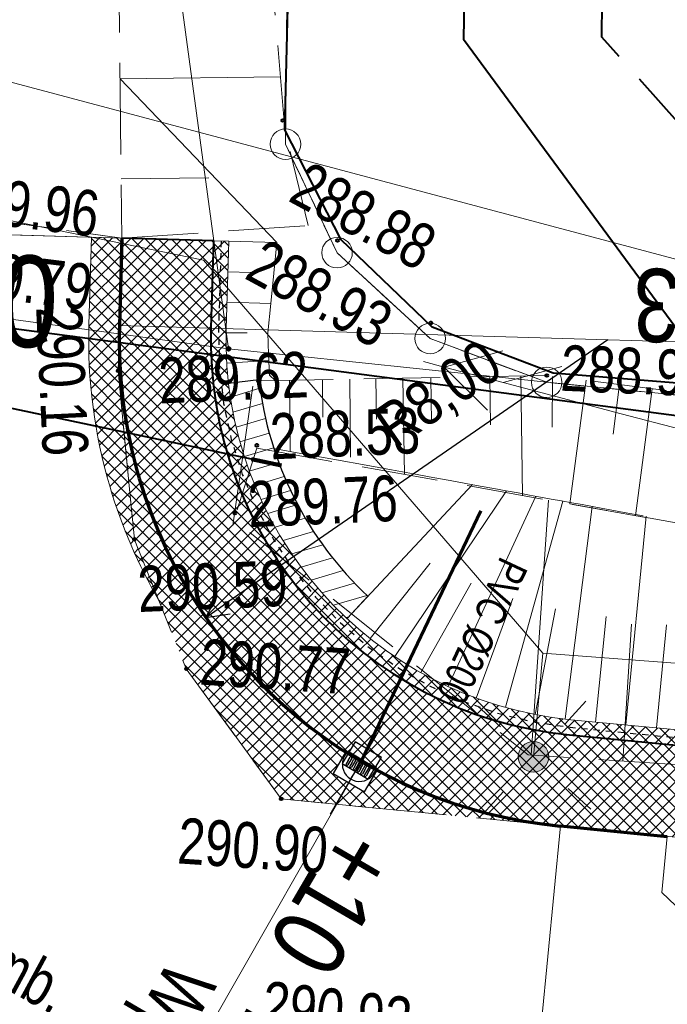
# Model space of a CAD drawing. Header units: metres. Extents: x 7437495 to 7437812, y 5556446 to 5556827.
# Tile 11 of 38: x 7437553 to 7437564, y 5556667 to 5556684. Entities that reach past the tile are written whole.
import ezdxf

# ---------------------------------------------------------------- set-up
doc = ezdxf.new("R2010")
doc.units = ezdxf.units.M
doc.header["$MEASUREMENT"] = 0
for name, pattern in [('0.5_0.5', [1.5, 0.5, -0.5, 0.5]), ('BUBZ01-500', [1.75, 1.25, -0.5]), ('DGN Style 2', [6.14715, 3.68829, -2.45886]), ('DGN Style 3', [8.60601, 6.14715, -2.45886]), ('EGBU01-500', [1, 0.5, -0.5]), ('KTCR02-500', [1.5, 1, -0.5]), ('KTJZ01-500', [2, 1.5, -0.5])]:
    doc.linetypes.add(name, pattern=pattern)
doc.layers.get('0').update_dxf_attribs({"color": 250, "lineweight": 5})
for name, color, linetype, lineweight in [('202-Punkt graniczny stabilizowany trwale', 7, 'Continuous', 5), ('203-Punkt załamania granicy działki nie stabilizowany', 7, 'Continuous', 5), ('BUBZ01', 250, 'Continuous', 5), ('BUBZ01_1', 250, 'Continuous', 5), ('BUIB02_01', 250, 'Continuous', 5), ('BUIB05_01', 250, 'Continuous', 5), ('D_balustrada', 7, '0.5_0.5', 30), ('D_kilometraz', 7, 'Continuous', 13), ('D_konstrukcja', 7, 'Continuous', 30), ('D_kraweznik', 7, 'Continuous', 70), ('D_kraweznik obnizony', 7, 'DGN Style 2', 70), ('D_obrzeze', 7, 'Continuous', 40), ('D_odwodnienie liniowe_wpust', 36, 'Continuous', 25), ('D_opis trasy', 7, 'Continuous', 13), ('D_opisy', 7, 'Continuous', 13), ('D_pobocze', 7, 'Continuous', 13), ('D_przepust', 7, 'DGN Style 2', 106), ('D_skarpa', 7, 'DGN Style 3', 20), ('D_skarpa-symbol', 7, 'Continuous', 20), ('D_wymiary', 7, 'Continuous', 13), ('D_zakres', 7, 'DGN Style 2', 13), ('DS_chodniki', 4, 'Continuous', 0), ('DS_nawierzchnia bitumiczna nowa', 250, 'Continuous', 0), ('DS_nawierzchnia bitumiczna odtworzenie', 252, 'Continuous', 0), ('DS_pobocze', 1, 'Continuous', 0), ('EGBD03', 250, 'Continuous', 5), ('EGBP04_02', 250, 'Continuous', 5), ('EGBP04_03', 250, 'Continuous', 5), ('EGBU01', 250, 'Continuous', 5), ('IS-Kratka', 40, 'Continuous', 30), ('KTJZ01', 250, 'Continuous', 5), ('KTOK05_01', 250, 'Continuous', 5), ('MPZP', 250, 'Continuous', 5), ('przewód elektroenergetyczny niskiego napięcia (linia) - symbol', 7, 'Continuous', 5), ('przewód telekomunikacyjny (linia) - symbol', 7, 'Continuous', 5), ('rzedne dla projektanta', 250, 'Continuous', 5), ('SUPE_01', 250, 'Continuous', 5), ('SUPT_01', 250, 'Continuous', 5), ('SUSM01', 250, 'Continuous', 5), ('SUSM04_01_E', 250, 'Continuous', 5), ('Warstwa1Kanalizacja deszczowa', 30, 'Continuous', 60)]:
    doc.layers.add(name, color=color, linetype=linetype, lineweight=lineweight)
doc.styles.add('ROMANS', font='arial.ttf', dxfattribs={"width": 0.8})
doc.styles.get("Standard").update_dxf_attribs({"font": 'txt.shx', "width": 0.75})
doc.styles.add('Style-Arial Narrow', font='ARIALN.TTF')
doc.linetypes.add('KTOK05_01-500', pattern='A,3.75,[13,dgnlstyle-rozp_2015.shx,S=0.002778,R=0,X=0,Y=0],3.75', length=7.5)
doc.dimstyles.new('1-500', dxfattribs={"dimscale": 10, "dimtxt": 0.2, "dimasz": 0.07, "dimexe": 0, "dimexo": 0, "dimgap": 0.05, "dimtad": 1, "dimdec": 1, "dimzin": 0, "dimtxsty": 'ROMANS', "dimblk": 'ARCHTICK', "dimcen": 0.1, "dimclrt": 256, "dimadec": 0, "dimazin": 0, "dimtfac": 0.666667, "dimtdec": 1, "dimtofl": 0, "dimtmove": 1, "dimatfit": 2, "dimfxl": 0, "dimtolj": 1, "dimtzin": 0, "dimarcsym": 0})

# ---------------------------------------------------------------- blocks, each defined once
blk = doc.blocks.new('PT01')
at = {"color": 0, "linetype": 'Continuous', "lineweight": 13, "ltscale": 10}
for p, q in [((46.5, 0), (37.84, 5)), ((6.5, 0), (0, 0)), ((6.5, 0), (16.5, 0)), ((16.5, 0), (26.5, 0)), ((26.5, 0), (36.5, 0)), ((36.5, 0), (27.84, -5)), ((36.5, 0), (46.5, 0)), ((46.5, 0), (50, 0))]:
    blk.add_line(p, q, dxfattribs=at)
blk = doc.blocks.new('PE04')
at = {"color": 0, "linetype": 'Continuous', "lineweight": 13, "ltscale": 10}
for p, q in [((46.5, 0), (37.84, 5)), ((6.5, 0), (0, 0)), ((6.5, 0), (16.5, 0)), ((16.5, 0), (26.5, 0)), ((26.5, 0), (36.5, 0)), ((36.5, 0), (46.5, 0)), ((46.5, 0), (37.84, -5)), ((46.5, 0), (50, 0))]:
    blk.add_line(p, q, dxfattribs=at)
blk = doc.blocks.new('202')
at = {"layer": '202-Punkt graniczny stabilizowany trwale', "color": 96, "linetype": 'Continuous', "lineweight": 13}
blk.add_circle((0, 0), 2.5, dxfattribs=at)
blk = doc.blocks.new('203')
at = {"layer": '203-Punkt załamania granicy działki nie stabilizowany', "linetype": 'Continuous', "lineweight": 13}
h = blk.add_hatch(color=96, dxfattribs=at)
edge = h.paths.add_edge_path()
edge.add_arc((0, 0), 0.45, 0, 360)
blk = doc.blocks.new('SUSM01_2')
at = {"layer": 'SUSM01', "color": 250, "linetype": 'Continuous', "lineweight": 13}
for p, q in [((-0.543, 0.545), (-0.897, 0.899)), ((0.517, 0.545), (0.871, 0.899)), ((-0.897, -0.869), (-0.543, -0.515)), ((0.871, -0.869), (0.517, -0.515))]:
    blk.add_line(p, q, dxfattribs=at)
blk = doc.blocks.new('510_3')
at = {"layer": 'SUSM04_01_E', "linetype": 'Continuous', "lineweight": 13}
h = blk.add_hatch(color=8, dxfattribs=at)
edge = h.paths.add_edge_path()
edge.add_arc((0, 0), 0.25, 0, 360)
at = {"layer": 'SUSM04_01_E', "color": 250, "linetype": 'Continuous', "lineweight": 13}
blk.add_circle((0, 0), 0.25, dxfattribs=at)
blk = doc.blocks.new('TerminatorOpen')
at = {"color": 0, "linetype": 'ByBlock', "lineweight": -2}
for q in [(-1, 0.5), (-1, 0), (-1, -0.5)]:
    blk.add_line((0, 0), q, dxfattribs=at)
blk = doc.blocks.new('*D55')
at = {"layer": 'D_wymiary', "color": 0, "lineweight": -2, "transparency": 16777216}
blk.add_line((7437563.041, 5556678.281), (7437556.753, 5556673.941), dxfattribs=at)
at = {"layer": 'Defpoints', "color": 0, "transparency": 16777216}
for p in [(7437563.041, 5556678.281), (7437556.457, 5556673.736)]:
    blk.add_point(p, dxfattribs=at)
at = {"layer": 'D_wymiary', "color": 0, "lineweight": -2, "transparency": 16777216, "xscale": 0.36, "yscale": 0.36, "zscale": 0.36, "rotation": 214.6198816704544}
blk.add_blockref('TerminatorOpen', (7437556.457, 5556673.736), dxfattribs=at)
at = {"layer": 'D_wymiary', "transparency": 16777216, "insert": (7437560.294, 5556677.348), "char_height": 0.72, "attachment_point": 5, "rotation": 34.6199, "style": 'Style-Arial Narrow'}
blk.add_mtext('R8,00', dxfattribs=at)

msp = doc.modelspace()

# ---------------------------------------------------------------- hatches: boundary and pattern name
at = {"layer": 'D_konstrukcja', "lineweight": 0}
h = msp.add_hatch(dxfattribs=at)
h.set_pattern_fill('HATCH', color=256, angle=-28.4667, style=0, pattern_type=2)
h.set_pattern_definition([(16.533, (7437557.53135, 5556675.45635), (-0.071143, 0.239664), [])])
h.paths.add_polyline_path([(7437559.114, 5556674.081, -0.178032), (7437557.328, 5556677.625), (7437556.831, 5556677.568, 0.178024), (7437558.772, 5556673.716)])
at = {"layer": 'DS_chodniki', "lineweight": 0}
h = msp.add_hatch(dxfattribs=at)
h.set_pattern_fill('CROSSHATCH', color=256, angle=-28.4667, style=0, pattern_type=2)
h.set_pattern_definition([(45, (7437606.68072, 5556669.45019), (-0.106066, 0.106066), []), (315, (7437606.68072, 5556669.45019), (0.106066, 0.106066), [])])
h.paths.add_polyline_path([(7437597.409, 5556670.009, -0.023893), (7437564.161, 5556671.642), (7437562.412, 5556671.812, -0.394504), (7437556.543, 5556678.47), (7437556.585, 5556679.903), (7437555.086, 5556679.946), (7437555.044, 5556678.514, 0.394504), (7437562.267, 5556670.319), (7437564.016, 5556670.149, 0.021064), (7437593.449, 5556668.537), (7437593.449, 5556668.537), (7437593.748, 5556668.533, 0.002613), (7437597.407, 5556668.509), (7437630.942, 5556668.466), (7437632.444, 5556669.965)])
at = {"layer": 'DS_nawierzchnia bitumiczna nowa', "lineweight": 0}
h = msp.add_hatch(dxfattribs=at)
h.set_pattern_fill('CROSSHATCH', color=256, angle=-28.4667, style=0, pattern_type=2)
h.set_pattern_definition([(45, (7437558.07598, 5556671.417), (-0.106066, 0.106066), []), (315, (7437558.07598, 5556671.417), (0.106066, 0.106066), [])])
h.paths.add_polyline_path([(7437562.267, 5556670.319, -0.098999), (7437559.265, 5556671.228), (7437559.262, 5556671.223), (7437559.06, 5556670.878), (7437558.542, 5556671.181), (7437558.744, 5556671.526), (7437558.747, 5556671.531, -0.264246), (7437555.044, 5556678.514), (7437555.022, 5556677.774), (7437555.156, 5556676.393), (7437555.289, 5556675.013), (7437555.69, 5556674.013), (7437556.14, 5556672.891), (7437556.917, 5556671.827), (7437557.694, 5556670.763)])
at = {"layer": 'DS_nawierzchnia bitumiczna odtworzenie', "lineweight": 0}
h = msp.add_hatch(dxfattribs=at)
h.set_pattern_fill('CROSSHATCH', color=256, angle=-28.4667, style=0, pattern_type=2)
h.set_pattern_definition([(45, (7437554.64765, 5556677.7594), (-0.106066, 0.106066), []), (315, (7437554.64765, 5556677.7594), (0.106066, 0.106066), [])])
h.paths.add_polyline_path([(7437554.544, 5556678.528, 0.139684), (7437555.69, 5556674.013), (7437555.289, 5556675.013), (7437555.156, 5556676.393), (7437555.022, 5556677.774), (7437555.044, 5556678.514), (7437555.086, 5556679.946), (7437554.586, 5556679.961)])
at = {"layer": 'DS_pobocze', "lineweight": 0}
h = msp.add_hatch(dxfattribs=at)
h.set_pattern_fill('CROSSHATCH', color=256, angle=-28.4667, style=0, pattern_type=2)
h.set_pattern_definition([(45, (7437559.20415, 5556673.6376), (-0.10606602, 0.10606602), []), (315, (7437559.20415, 5556673.6376), (0.10606602, 0.10606602), [])])
h.paths.add_polyline_path([(7437597.409, 5556670.259, -0.023893), (7437564.185, 5556671.891), (7437562.436, 5556672.06, -0.394504), (7437556.793, 5556678.463), (7437556.835, 5556679.896), (7437556.585, 5556679.903), (7437556.543, 5556678.47, 0.394504), (7437562.412, 5556671.812), (7437564.161, 5556671.642, 0.023893), (7437597.409, 5556670.009), (7437632.444, 5556669.965), (7437632.444, 5556670.215)])

# ---------------------------------------------------------------- linework, layer by layer
at = {"layer": 'BUBZ01', "color": 7, "linetype": 'BUBZ01-500', "lineweight": 13}
for p, q in [((7437555.086, 5556679.946), (7437558.137, 5556680.154)), ((7437562.045, 5556677.697), (7437557.321, 5556677.608))]:
    msp.add_line(p, q, dxfattribs=at)
at = {"layer": 'BUBZ01', "color": 7, "linetype": 'BUBZ01-500', "lineweight": 13, "flags": 128}
for points in [[(7437558.137, 5556680.154), (7437557.753, 5556681.719), (7437556.239, 5556699.607), (7437556.008, 5556707.97)], [(7437562.759, 5556677.612), (7437583.479, 5556674.892), (7437615.486, 5556674.339), (7437629.622, 5556673.579), (7437629.52, 5556672.531), (7437613.992, 5556672.76), (7437594.749, 5556673.081), (7437583.307, 5556673.881), (7437569.211, 5556674.381), (7437562.42, 5556675.593)]]:
    msp.add_lwpolyline(points, dxfattribs=at)
at = {"layer": 'BUBZ01', "color": 7, "linetype": 'Continuous', "lineweight": 13, "flags": 128}
for points in [[(7437557.827, 5556677.618), (7437557.842, 5556676.45)], [(7437558.369, 5556677.631), (7437558.375, 5556677.014)], [(7437558.817, 5556677.639), (7437558.828, 5556676.359)], [(7437559.242, 5556677.647), (7437559.256, 5556676.98)], [(7437559.685, 5556677.646), (7437559.715, 5556676.076)], [(7437560.146, 5556677.657), (7437560.154, 5556676.937)], [(7437561.109, 5556677.67), (7437561.119, 5556676.891)], [(7437561.615, 5556677.68), (7437561.642, 5556675.732)], [(7437562.138, 5556677.681), (7437562.133, 5556676.853)], [(7437562.687, 5556677.622), (7437562.42, 5556675.593)], [(7437563.231, 5556677.555), (7437563.127, 5556676.735)], [(7437563.769, 5556677.479), (7437563.497, 5556675.401)], [(7437561.789, 5556671.477), (7437562.068, 5556675.656)], [(7437563.285, 5556671.383), (7437563.431, 5556673.624)]]:
    msp.add_lwpolyline(points, dxfattribs=at)
at = {"layer": 'BUBZ01', "color": 7, "linetype": 'BUBZ01-500', "lineweight": 13, "flags": 128}
msp.add_lwpolyline([(7437557.294, 5556676.508), (7437569.211, 5556674.381), (7437583.307, 5556673.881), (7437594.749, 5556673.081), (7437613.992, 5556672.76), (7437629.52, 5556672.531), (7437629.678, 5556671.478), (7437629.018, 5556670.073), (7437611.407, 5556669.691), (7437586.497, 5556669.842), (7437561.736, 5556671.483), (7437556.919, 5556675.335), (7437557.294, 5556676.508)], close=True, dxfattribs=at)
at = {"layer": 'BUBZ01_1', "color": 7, "linetype": 'Continuous', "lineweight": 13}
for p, q in [((7437557.68, 5556682.588), (7437555.054, 5556682.556)), ((7437556.508, 5556680.933), (7437555.074, 5556680.916))]:
    msp.add_line(p, q, dxfattribs=at)
at = {"layer": 'BUIB02_01', "color": 7, "linetype": 'Continuous', "lineweight": 13}
msp.add_line((7437557.229, 5556677.522), (7437556.903, 5556675.241), dxfattribs=at)
at = {"layer": 'BUIB02_01', "color": 212, "linetype": 'Continuous', "lineweight": 40, "flags": 128}
for points in [[(7437561.082, 5556707.905), (7437560.678, 5556683.206), (7437565.328, 5556676.891)], [(7437506.272, 5556693.648), (7437524.305, 5556686.862), (7437540.614, 5556681.619), (7437547.906, 5556679.175), (7437565.328, 5556676.891), (7437579.243, 5556675.7), (7437619.044, 5556673.496), (7437677.716, 5556672.985), (7437676.927, 5556706.235)]]:
    msp.add_lwpolyline(points, dxfattribs=at)
at = {"layer": 'BUIB05_01', "color": 7, "linetype": 'Continuous', "lineweight": 40}
msp.add_line((7437557.207, 5556676.328), (7437545.33, 5556678.843), dxfattribs=at)
at = {"layer": 'D_balustrada', "ltscale": 0.1, "flags": 128}
msp.add_lwpolyline([(7437556.71, 5556679.899), (7437556.668, 5556678.467, 0.394504), (7437562.424, 5556671.936), (7437564.173, 5556671.766, 0.023893), (7437597.409, 5556670.134), (7437629.999, 5556670.093)], format="xyb", dxfattribs=at)
at = {"layer": 'D_kilometraz', "flags": 128}
for points in [[(7437553.086, 5556680.005), (7437555.086, 5556679.946)], [(7437558.498, 5556670.512), (7437559.382, 5556672.022)]]:
    msp.add_lwpolyline(points, dxfattribs=at)
at = {"layer": 'D_konstrukcja'}
for p, q in [((7437557.328, 5556677.625), (7437556.831, 5556677.568)), ((7437559.114, 5556674.081), (7437558.772, 5556673.716))]:
    msp.add_line(p, q, dxfattribs=at)
msp.add_arc((7437563.041, 5556678.281), 5.75, 186.5485, 226.9274, dxfattribs=at)
at = {"layer": 'D_kraweznik'}
msp.add_line((7437562.267, 5556670.319), (7437564.016, 5556670.149), dxfattribs=at)
msp.add_arc((7437563.041, 5556678.281), 8, 196.4918, 264.4518, dxfattribs=at)
at = {"layer": 'D_kraweznik obnizony'}
msp.add_line((7437555.086, 5556679.946), (7437555.044, 5556678.514), dxfattribs=at)
msp.add_arc((7437563.041, 5556678.281), 8, 178.3341, 196.4918, dxfattribs=at)
at = {"layer": 'D_obrzeze'}
for p, q in [((7437556.585, 5556679.903), (7437555.086, 5556679.946)), ((7437556.585, 5556679.903), (7437556.543, 5556678.47)), ((7437562.412, 5556671.812), (7437564.161, 5556671.642))]:
    msp.add_line(p, q, dxfattribs=at)
msp.add_arc((7437563.041, 5556678.281), 6.5, 178.3341, 264.4518, dxfattribs=at)
at = {"layer": 'D_odwodnienie liniowe_wpust', "flags": 128}
msp.add_lwpolyline([(7437558.542, 5556671.181), (7437559.06, 5556670.878), (7437559.262, 5556671.223), (7437558.744, 5556671.526), (7437558.542, 5556671.181)], close=True, dxfattribs=at)
at = {"layer": 'D_opis trasy'}
msp.add_line((7437568.569, 5556664.74), (7437563.927, 5556669.231), dxfattribs=at)
at = {"layer": 'D_opis trasy', "flags": 128}
for points in [[(7437555.044, 5556678.514), (7437571.425, 5556678.037)], [(7437562.267, 5556670.319), (7437561.02, 5556657.482)], [(7437564.016, 5556670.149), (7437563.927, 5556669.231)]]:
    msp.add_lwpolyline(points, dxfattribs=at)
at = {"layer": 'D_opisy'}
msp.add_line((7437555.086, 5556679.946), (7437522.1, 5556680.906), dxfattribs=at)
at = {"layer": 'D_opisy', "color": 1}
msp.add_line((7437559.003, 5556671.375), (7437552.303, 5556659.626), dxfattribs=at)
at = {"layer": 'D_pobocze'}
for q in [(7437556.585, 5556679.903), (7437556.793, 5556678.463)]:
    msp.add_line((7437556.835, 5556679.896), q, dxfattribs=at)
at = {"layer": 'D_pobocze', "flags": 128}
msp.add_lwpolyline([(7437556.793, 5556678.463, 0.394504), (7437562.436, 5556672.06), (7437564.185, 5556671.891, 0.023893), (7437597.409, 5556670.259), (7437632.444, 5556670.215)], format="xyb", dxfattribs=at)
at = {"layer": 'D_przepust'}
msp.add_line((7437557.696, 5556676.224), (7437557.207, 5556676.328), dxfattribs=at)
at = {"layer": 'D_skarpa'}
msp.add_line((7437557.624, 5556679.873), (7437555.054, 5556682.556), dxfattribs=at)
at = {"layer": 'D_skarpa', "flags": 128}
for points in [[(7437557.624, 5556679.873), (7437557.573, 5556679.374), (7437557.522, 5556678.875), (7437557.477, 5556678.397), (7437557.487, 5556678.049), (7437557.502, 5556677.702), (7437557.597, 5556677.613)], [(7437557.573, 5556676.502), (7437558.014, 5556676.422), (7437558.599, 5556676.315), (7437559.087, 5556676.226), (7437559.501, 5556676.151), (7437559.86, 5556676.085), (7437560.177, 5556676.028), (7437560.461, 5556675.976), (7437560.718, 5556675.929), (7437560.954, 5556675.886), (7437561.174, 5556675.846), (7437561.379, 5556675.808), (7437561.574, 5556675.773), (7437561.76, 5556675.739), (7437561.94, 5556675.706), (7437562.114, 5556675.674), (7437562.285, 5556675.643), (7437562.454, 5556675.613), (7437562.621, 5556675.582), (7437562.818, 5556675.546), (7437563.311, 5556675.456), (7437563.805, 5556675.366), (7437564.298, 5556675.276), (7437564.788, 5556675.187), (7437565.274, 5556675.098), (7437565.761, 5556675.01), (7437566.248, 5556674.921), (7437566.735, 5556674.832), (7437567.222, 5556674.743), (7437567.709, 5556674.655), (7437568.196, 5556674.566), (7437568.684, 5556674.477), (7437569.171, 5556674.388), (7437569.664, 5556674.363), (7437570.157, 5556674.343), (7437570.651, 5556674.323), (7437571.144, 5556674.304), (7437571.637, 5556674.284), (7437572.13, 5556674.264), (7437572.623, 5556674.244), (7437573.116, 5556674.225), (7437573.609, 5556674.205), (7437574.102, 5556674.185), (7437574.595, 5556674.166), (7437575.087, 5556674.146), (7437575.58, 5556674.126), (7437576.073, 5556674.106), (7437576.566, 5556674.087), (7437577.058, 5556674.067), (7437577.551, 5556674.047), (7437578.044, 5556674.028), (7437578.536, 5556674.008), (7437579.029, 5556673.988), (7437579.521, 5556673.968), (7437580.014, 5556673.949), (7437580.506, 5556673.929), (7437580.999, 5556673.909), (7437581.491, 5556673.89), (7437581.984, 5556673.87), (7437582.476, 5556673.85), (7437582.969, 5556673.831), (7437583.461, 5556673.801), (7437583.953, 5556673.77), (7437584.445, 5556673.738), (7437584.937, 5556673.707), (7437585.429, 5556673.676), (7437585.921, 5556673.644), (7437586.413, 5556673.613), (7437586.906, 5556673.581), (7437587.398, 5556673.55), (7437587.89, 5556673.519), (7437588.383, 5556673.487), (7437588.875, 5556673.456), (7437589.368, 5556673.424), (7437589.86, 5556673.393), (7437590.353, 5556673.361), (7437590.845, 5556673.33), (7437591.338, 5556673.299), (7437591.831, 5556673.267), (7437592.324, 5556673.236), (7437592.817, 5556673.204), (7437593.31, 5556673.173), (7437593.803, 5556673.141), (7437594.296, 5556673.11), (7437594.789, 5556673.08), (7437595.282, 5556673.074), (7437595.776, 5556673.067), (7437596.269, 5556673.06), (7437596.763, 5556673.053), (7437597.256, 5556673.046), (7437597.754, 5556673.04), (7437598.254, 5556673.033), (7437598.754, 5556673.026), (7437599.254, 5556673.019), (7437599.754, 5556673.012), (7437600.254, 5556673.005), (7437600.754, 5556672.998), (7437601.254, 5556672.991), (7437601.754, 5556672.984), (7437602.254, 5556672.978), (7437602.754, 5556672.971), (7437603.254, 5556672.964), (7437603.754, 5556672.957), (7437604.254, 5556672.95), (7437604.754, 5556672.943), (7437605.254, 5556672.936), (7437605.754, 5556672.929), (7437606.254, 5556672.922), (7437606.754, 5556672.915), (7437607.254, 5556672.908), (7437607.754, 5556672.897), (7437608.254, 5556672.886), (7437608.754, 5556672.875), (7437609.254, 5556672.864), (7437609.754, 5556672.853), (7437610.254, 5556672.842), (7437610.754, 5556672.831), (7437611.254, 5556672.82), (7437611.754, 5556672.809), (7437612.254, 5556672.798), (7437612.754, 5556672.787), (7437613.254, 5556672.776), (7437613.754, 5556672.765), (7437614.254, 5556672.742), (7437614.754, 5556672.708), (7437615.254, 5556672.675), (7437615.754, 5556672.641), (7437616.254, 5556672.607), (7437616.754, 5556672.573), (7437617.254, 5556672.54), (7437617.754, 5556672.506), (7437618.253, 5556672.472), (7437618.753, 5556672.438), (7437619.253, 5556672.408), (7437619.753, 5556672.419), (7437620.253, 5556672.43), (7437620.753, 5556672.441), (7437621.253, 5556672.451), (7437621.753, 5556672.462), (7437622.253, 5556672.473), (7437622.754, 5556672.484), (7437623.254, 5556672.494), (7437623.754, 5556672.505), (7437624.254, 5556672.516), (7437624.754, 5556672.527), (7437625.254, 5556672.538), (7437625.754, 5556672.548), (7437626.254, 5556672.559), (7437626.754, 5556672.57), (7437627.254, 5556672.581), (7437627.754, 5556672.592), (7437628.254, 5556672.602), (7437628.754, 5556672.613), (7437629.254, 5556672.624), (7437629.337, 5556672.625)]]:
    msp.add_lwpolyline(points, dxfattribs=at)
at = {"layer": 'D_skarpa-symbol', "flags": 128}
for points in [[(7437556.835, 5556679.896), (7437557.624, 5556679.873)], [(7437556.82, 5556679.396), (7437557.197, 5556679.385)], [(7437556.806, 5556678.896), (7437557.522, 5556678.876)], [(7437556.792, 5556678.396), (7437557.135, 5556678.396)], [(7437556.805, 5556677.897), (7437557.491, 5556677.941)], [(7437558.773, 5556673.717), (7437560.825, 5556675.91)], [(7437559.555, 5556673.095), (7437561.38, 5556675.808)], [(7437560.426, 5556672.607), (7437561.863, 5556675.72)], [(7437561.364, 5556672.263), (7437562.303, 5556675.64)], [(7437562.344, 5556672.072), (7437562.784, 5556675.552)], [(7437563.339, 5556671.973), (7437563.671, 5556675.391)], [(7437559.152, 5556673.39), (7437560.131, 5556674.624)], [(7437559.98, 5556672.833), (7437560.803, 5556674.298)], [(7437560.887, 5556672.414), (7437561.487, 5556674.047)], [(7437561.85, 5556672.146), (7437562.186, 5556673.873)], [(7437562.841, 5556672.021), (7437563.013, 5556673.75)], [(7437563.837, 5556671.924), (7437564, 5556673.613)]]:
    msp.add_lwpolyline(points, dxfattribs=at)
at = {"layer": 'D_zakres'}
for q in [(7437554.544, 5556678.528), (7437555.086, 5556679.946)]:
    msp.add_line((7437554.586, 5556679.961), q, dxfattribs=at)
at = {"layer": 'D_zakres', "flags": 128}
msp.add_lwpolyline([(7437555.044, 5556678.514), (7437555.022, 5556677.774), (7437555.156, 5556676.393), (7437555.289, 5556675.013), (7437556.14, 5556672.891), (7437556.917, 5556671.827), (7437557.694, 5556670.763), (7437562.267, 5556670.319)], dxfattribs=at)
at = {"layer": 'D_zakres'}
for start, end in [(178.3341, 196.4918), (196.4918, 210.1415)]:
    msp.add_arc((7437563.041, 5556678.281), 8.5, start, end, dxfattribs=at)
at = {"layer": 'DS_nawierzchnia bitumiczna nowa'}
for p, q in [((7437558.744, 5556671.526), (7437558.747, 5556671.531)), ((7437559.262, 5556671.223), (7437559.265, 5556671.228))]:
    msp.add_line(p, q, dxfattribs=at)
at = {"layer": 'EGBD03', "color": 96, "linetype": 'Continuous', "lineweight": 13, "flags": 128}
for points in [[(7437556.833, 5556678.134), (7437554.273, 5556696.995)], [(7437557.829, 5556687.775), (7437557.763, 5556681.486)], [(7437557.763, 5556681.486), (7437558.608, 5556679.709)], [(7437560.132, 5556678.302), (7437558.608, 5556679.709)], [(7437547.947, 5556679.347), (7437556.833, 5556678.134)], [(7437560.132, 5556678.302), (7437562.041, 5556677.586)], [(7437562.041, 5556677.586), (7437556.833, 5556678.134)], [(7437562.041, 5556677.586), (7437583.516, 5556675.463)]]:
    msp.add_lwpolyline(points, dxfattribs=at)
at = {"layer": 'EGBU01', "color": 96, "linetype": 'EGBU01-500', "lineweight": 13, "flags": 128}
for points in [[(7437557.829, 5556687.775), (7437557.763, 5556681.486)], [(7437557.763, 5556681.486), (7437557.829, 5556687.775)], [(7437557.763, 5556681.486), (7437558.608, 5556679.709)], [(7437558.608, 5556679.709), (7437557.763, 5556681.486)], [(7437558.608, 5556679.709), (7437560.132, 5556678.302)], [(7437560.132, 5556678.302), (7437558.608, 5556679.709)], [(7437560.132, 5556678.302), (7437562.041, 5556677.586)], [(7437562.041, 5556677.586), (7437560.132, 5556678.302)], [(7437562.041, 5556677.586), (7437583.516, 5556675.463)], [(7437583.516, 5556675.463), (7437562.041, 5556677.586)]]:
    msp.add_lwpolyline(points, dxfattribs=at)
at = {"layer": 'IS-Kratka'}
for p, q in [((7437558.906, 5556671.697), (7437558.691, 5556671.342)), ((7437559.334, 5556671.438), (7437558.906, 5556671.697)), ((7437558.851, 5556671.429), (7437558.784, 5556671.318)), ((7437559.217, 5556671.245), (7437558.789, 5556671.504)), ((7437558.789, 5556671.391), (7437558.822, 5556671.447)), ((7437559.233, 5556671.272), (7437558.805, 5556671.53)), ((7437558.843, 5556671.452), (7437558.846, 5556671.45)), ((7437558.849, 5556671.355), (7437558.882, 5556671.411)), ((7437558.903, 5556671.416), (7437558.906, 5556671.414)), ((7437559.119, 5556671.083), (7437559.334, 5556671.438)), ((7437558.691, 5556671.342), (7437559.119, 5556671.083)), ((7437558.789, 5556671.391), (7437558.755, 5556671.336)), ((7437558.764, 5556671.313), (7437558.76, 5556671.315)), ((7437558.849, 5556671.355), (7437558.815, 5556671.299)), ((7437558.824, 5556671.277), (7437558.82, 5556671.279)), ((7437558.911, 5556671.393), (7437558.844, 5556671.282)), ((7437558.909, 5556671.319), (7437558.875, 5556671.263)), ((7437558.883, 5556671.241), (7437558.88, 5556671.243)), ((7437558.971, 5556671.357), (7437558.904, 5556671.246)), ((7437558.909, 5556671.319), (7437558.942, 5556671.374)), ((7437559.002, 5556671.338), (7437558.935, 5556671.227)), ((7437558.963, 5556671.38), (7437558.966, 5556671.378)), ((7437558.997, 5556671.265), (7437558.964, 5556671.209)), ((7437559.062, 5556671.302), (7437558.995, 5556671.191)), ((7437558.997, 5556671.265), (7437559.031, 5556671.321)), ((7437559.026, 5556671.341), (7437559.023, 5556671.343)), ((7437559.122, 5556671.266), (7437559.055, 5556671.155)), ((7437559.057, 5556671.229), (7437559.091, 5556671.285)), ((7437559.086, 5556671.305), (7437559.082, 5556671.307)), ((7437559.117, 5556671.193), (7437559.151, 5556671.248)), ((7437559.146, 5556671.269), (7437559.142, 5556671.271)), ((7437558.905, 5556671.213), (7437558.83, 5556671.089)), ((7437558.94, 5556671.206), (7437558.943, 5556671.204)), ((7437559, 5556671.17), (7437559.003, 5556671.168)), ((7437559.057, 5556671.229), (7437559.024, 5556671.173)), ((7437559.06, 5556671.134), (7437559.063, 5556671.132)), ((7437559.117, 5556671.193), (7437559.084, 5556671.137))]:
    msp.add_line(p, q, dxfattribs=at)
for centre, radius, start, end in [((7437558.975, 5556671.328), 0.28, 122.5023, 355.1835), ((7437558.835, 5556671.439), 0.015, 58.8905, 148.8905), ((7437558.838, 5556671.437), 0.015, 328.8905, 58.8905), ((7437558.895, 5556671.403), 0.015, 58.8905, 148.8905), ((7437558.898, 5556671.401), 0.015, 328.8905, 58.8905), ((7437558.768, 5556671.328), 0.015, 148.8905, 238.8905), ((7437558.771, 5556671.326), 0.015, 238.8905, 328.8905), ((7437558.828, 5556671.292), 0.015, 148.8905, 238.8905), ((7437558.831, 5556671.29), 0.015, 238.8905, 328.8905), ((7437558.888, 5556671.255), 0.015, 148.8905, 238.8905), ((7437558.891, 5556671.253), 0.015, 238.8905, 328.8905), ((7437558.955, 5556671.367), 0.015, 58.8905, 148.8905), ((7437558.958, 5556671.365), 0.015, 328.8905, 58.8905), ((7437559.015, 5556671.331), 0.015, 58.8429, 148.8429), ((7437559.018, 5556671.328), 0.015, 328.8429, 58.8429), ((7437559.075, 5556671.294), 0.015, 58.8429, 148.8429), ((7437559.078, 5556671.292), 0.015, 328.8429, 58.8429), ((7437559.135, 5556671.258), 0.015, 58.8429, 148.8429), ((7437559.138, 5556671.256), 0.015, 328.8429, 58.8429), ((7437558.948, 5556671.219), 0.015, 148.8429, 238.8429), ((7437558.951, 5556671.217), 0.015, 238.8429, 328.8429), ((7437559.007, 5556671.183), 0.015, 148.8429, 238.8429), ((7437559.011, 5556671.181), 0.015, 238.8429, 328.8429), ((7437559.067, 5556671.147), 0.015, 148.8429, 238.8429), ((7437559.071, 5556671.145), 0.015, 238.8429, 328.8429)]:
    msp.add_arc(centre, radius, start, end, dxfattribs=at)
at = {"layer": 'KTJZ01', "color": 7, "linetype": 'KTJZ01-500', "lineweight": 13, "flags": 128}
msp.add_lwpolyline([(7437555.944, 5556707.971), (7437552.145, 5556708.026), (7437551.439, 5556696.802), (7437551.119, 5556692.54), (7437550.829, 5556687.578), (7437549.768, 5556680.691), (7437555.086, 5556679.946), (7437555.048, 5556683.004), (7437554.986, 5556690.022), (7437555.323, 5556697.21), (7437555.944, 5556707.971)], close=True, dxfattribs=at)
msp.add_lwpolyline([(7437513.723, 5556673.355), (7437526.269, 5556669.703), (7437536.272, 5556667.34), (7437541.191, 5556666.174), (7437555.601, 5556663.946), (7437574.688, 5556662.14), (7437592.829, 5556661.757), (7437607.902, 5556661.297), (7437618.053, 5556661.514), (7437634.62, 5556661.166), (7437643.744, 5556661.042), (7437662.678, 5556660.695), (7437676.713, 5556659.956), (7437680.07, 5556659.854), (7437689.107, 5556659.276), (7437706.866, 5556658.566), (7437718.583, 5556658.503), (7437742.597, 5556658.61), (7437777.726, 5556658.866), (7437800.276, 5556659.834), (7437800.259, 5556670.435), (7437784.777, 5556672.203), (7437780.309, 5556673.712), (7437778.074, 5556675.404), (7437776.698, 5556677.48), (7437776.083, 5556679.857), (7437775.634, 5556681.841), (7437775.283, 5556700.892), (7437764.802, 5556697.486), (7437766.655, 5556696.561), (7437768.321, 5556694.998), (7437769.494, 5556692.86), (7437769.762, 5556690.69), (7437770.016, 5556679.871), (7437770.034, 5556675.709), (7437769.454, 5556673.191), (7437768.438, 5556671.149), (7437767.087, 5556669.959), (7437764.67, 5556669.108), (7437754.892, 5556669.097), (7437752.966, 5556669.447), (7437751.386, 5556669.974), (7437749.715, 5556671.13), (7437748.385, 5556673.103), (7437747.671, 5556675.06), (7437747.375, 5556677.871), (7437741.367, 5556677.784), (7437740.566, 5556674.522), (7437739.928, 5556673.377), (7437739.11, 5556672.445), (7437738.094, 5556671.642), (7437736.73, 5556670.857), (7437735.192, 5556670.212), (7437733.349, 5556669.562), (7437731.308, 5556669.155), (7437730.28, 5556669.172), (7437716.357, 5556669.106), (7437704.086, 5556669.173), (7437692.094, 5556669.191), (7437679.606, 5556669.216), (7437668.639, 5556669.088), (7437659.12, 5556668.63), (7437651.567, 5556668.505), (7437639.106, 5556668.391), (7437630.871, 5556668.454), (7437618.261, 5556668.443), (7437607.706, 5556668.467), (7437605.949, 5556668.499), (7437593.243, 5556668.562), (7437588.537, 5556668.611), (7437579.98, 5556668.962), (7437573.919, 5556669.28), (7437568.122, 5556669.75), (7437557.694, 5556670.763), (7437556.14, 5556672.891), (7437555.289, 5556675.013), (7437555.022, 5556677.774), (7437555.086, 5556679.946), (7437549.768, 5556680.691), (7437548.771, 5556677.469), (7437547.863, 5556676.025), (7437545.277, 5556673.878), (7437543.715, 5556673.473), (7437541.983, 5556673.321), (7437537.697, 5556674.291), (7437528.632, 5556676.578), (7437522.707, 5556678.05)], dxfattribs=at)
at = {"layer": 'KTOK05_01', "color": 7, "linetype": 'KTOK05_01-500', "lineweight": 40, "flags": 128}
msp.add_lwpolyline([(7437583.368, 5556707.577), (7437583.552, 5556676.012), (7437562.145, 5556677.734), (7437560.165, 5556678.489), (7437558.678, 5556679.921), (7437557.753, 5556681.719), (7437558.011, 5556692.181), (7437557.968, 5556697.073), (7437558.154, 5556707.939)], dxfattribs=at)
at = {"layer": 'MPZP', "color": 212, "linetype": 'KTCR02-500', "lineweight": 40, "flags": 128}
msp.add_lwpolyline([(7437800.251, 5556675.096), (7437774.125, 5556675.384), (7437713.181, 5556675.943), (7437614.811, 5556676.701), (7437565.954, 5556679.873), (7437562.943, 5556683.239), (7437563.096, 5556707.876)], dxfattribs=at)
at = {"layer": 'rzedne dla projektanta', "color": 7, "linetype": 'Continuous', "lineweight": 40}
for centre in [(7437557.722, 5556681.872), (7437558.615, 5556679.91), (7437560.145, 5556678.557), (7437555.022, 5556677.774), (7437562.045, 5556677.697), (7437557.321, 5556677.608), (7437557.295, 5556676.553), (7437556.932, 5556675.442), (7437555.289, 5556675.013), (7437556.14, 5556672.891), (7437557.694, 5556670.763)]:
    msp.add_circle(centre, 0.0225, dxfattribs=at)
at = {"layer": 'SUPE_01', "color": 1, "linetype": 'Continuous', "lineweight": 13}
msp.add_line((7437561.98, 5556673.151), (7437561.824, 5556671.452), dxfattribs=at)
at = {"layer": 'SUPE_01', "color": 1, "linetype": 'Continuous', "lineweight": 13, "flags": 128}
msp.add_lwpolyline([(7437642.543, 5556670.943), (7437640.927, 5556670.939), (7437611.621, 5556671.054), (7437586.686, 5556671.281), (7437561.98, 5556673.151), (7437556.422, 5556679.586), (7437547.867, 5556681.338), (7437548.059, 5556682.175)], dxfattribs=at)
at = {"layer": 'SUPT_01', "color": 30, "linetype": 'Continuous', "lineweight": 13, "flags": 128}
msp.add_lwpolyline([(7437672.13, 5556676.84), (7437648.287, 5556676.63), (7437619.856, 5556676.349), (7437614.361, 5556676.285), (7437581.263, 5556678.022), (7437566.981, 5556678.847), (7437527.253, 5556689.436), (7437521.197, 5556691.08)], dxfattribs=at)
at = {"layer": 'Warstwa1Kanalizacja deszczowa'}
msp.add_line((7437559.003, 5556671.375), (7437560.964, 5556675.48), dxfattribs=at)

# ---------------------------------------------------------------- block references
at = {"layer": 'EGBP04_02', "color": 96, "linetype": 'Continuous', "lineweight": 13, "xscale": 0.1, "yscale": 0.1, "zscale": 0.1, "rotation": 331.5332548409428}
for p in [(7437557.763, 5556681.486), (7437558.608, 5556679.709), (7437560.132, 5556678.302), (7437562.041, 5556677.586)]:
    msp.add_blockref('202', p, dxfattribs=at)
at = {"layer": 'EGBP04_03', "color": 96, "linetype": 'Continuous', "lineweight": 13, "xscale": 0.1, "yscale": 0.1, "zscale": 0.1, "rotation": 331.5332548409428}
msp.add_blockref('203', (7437556.833, 5556678.134), dxfattribs=at)
at = {"layer": 'przewód elektroenergetyczny niskiego napięcia (linia) - symbol', "color": 1, "linetype": 'Continuous', "lineweight": 13, "xscale": 0.1, "yscale": 0.1, "zscale": 0.1, "rotation": 165.2382548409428}
msp.add_blockref('PE04', (7437564.856, 5556676.651), dxfattribs=at)
at = {"layer": 'przewód telekomunikacyjny (linia) - symbol', "color": 30, "linetype": 'Continuous', "lineweight": 13, "xscale": 0.1, "yscale": 0.1, "zscale": 0.1, "rotation": 165.2382548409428}
msp.add_blockref('PT01', (7437564.856, 5556676.651), dxfattribs=at)
at = {"layer": 'SUSM01', "color": 7, "linetype": 'Continuous', "lineweight": 13, "rotation": 182.6526070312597}
msp.add_blockref('SUSM01_2', (7437561.824, 5556671.452), dxfattribs=at)
at = {"layer": 'SUSM04_01_E', "color": 7, "linetype": 'Continuous', "lineweight": 13, "rotation": 331.5332548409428}
msp.add_blockref('510_3', (7437561.824, 5556671.452), dxfattribs=at)

# ---------------------------------------------------------------- texts
at = {"layer": 'D_kilometraz', "style": 'Style-Arial Narrow'}
for s, insert, char_height, attachment_point, rotation, line_spacing_factor in [('0+000.00', (7437550.411, 5556678.254), 1.5, 2, 178.3341, 1.4), ('+10', (7437559.132, 5556670.082), 1.2, 4, 239.6891, 1.6)]:
    msp.add_mtext(s, dxfattribs=dict(at, insert=insert, char_height=char_height, attachment_point=attachment_point, rotation=rotation, line_spacing_factor=line_spacing_factor))
at = {"layer": 'D_opis trasy', "insert": (7437571.418, 5556677.782), "char_height": 1.2, "attachment_point": 4, "rotation": 178.3341, "line_spacing_factor": 0.85, "style": 'Style-Arial Narrow'}
msp.add_mtext('PL\\Pkm 0+001.43', dxfattribs=at)
at = {"layer": 'D_opisy', "color": 1, "char_height": 0.9, "attachment_point": 1}
for s, insert, rotation in [('\\pt11;{\\fArial|b0|i0|c0|p39;\\H0.5556x;\\C3;P\\fArial|b0|i0|c238|p39;VC %%c200}', (7437561.743, 5556674.542), 244.924), ('\\pt11;{\\fArial|b0|i0|c0|p39;Projektowany wpust\\P\\fArial|b0|i0|c238|p39;Wp1 - \\fArial|b0|i0|c0|p39;km 0+010}', (7437557.942, 5556666.942), 239.6891)]:
    msp.add_mtext(s, dxfattribs=dict(at, insert=insert, rotation=rotation))
at = {"layer": 'KTJZ01', "color": 7, "linetype": 'Continuous', "lineweight": 13, "insert": (7437552.326, 5556667.849), "char_height": 0.75, "attachment_point": 7, "rotation": 331.5333, "line_spacing_factor": 0.6}
msp.add_mtext('\\FWORKING_1250;\\H1x;\\W0.8;j.mb.', dxfattribs=at)
at = {"layer": 'rzedne dla projektanta', "color": 7, "linetype": 'Continuous', "lineweight": 0, "char_height": 0.75, "attachment_point": 7, "line_spacing_factor": 0.6}
for s, insert, rotation in [('\\FWORKING_1250;\\H1x;\\W0.8; 288.88', (7437557.585, 5556680.664), 331.5333), ('\\FWORKING_1250;\\H1x;\\W0.8; 289.96', (7437551.999, 5556680.287), 352.8512), ('\\FWORKING_1250;\\H1x;\\W0.8; 288.93', (7437556.869, 5556679.396), 331.5333), ('\\FWORKING_1250;\\H1x;\\W0.8; 289.79', (7437551.886, 5556679.086), 352.8512), ('\\FWORKING_1250;\\H1x;\\W0.8; 290.16', (7437553.659, 5556679.038), 272.6202), ('\\FWORKING_1250;\\H1x;\\W0.8; 288.96', (7437562.035, 5556677.448), 357.596), ('\\FWORKING_1250;\\H1x;\\W0.8; 289.62', (7437555.48, 5556677.218), 2.4559), ('\\FWORKING_1250;\\H1x;\\W0.8; 288.53', (7437557.306, 5556676.303), 2.4559), ('\\FWORKING_1250;\\H1x;\\W0.8; 289.76', (7437556.942, 5556675.192), 2.4559), ('\\FWORKING_1250;\\H1x;\\W0.8; 290.59', (7437555.137, 5556673.802), 2.4559), ('\\FWORKING_1250;\\H1x;\\W0.8; 290.77', (7437556.123, 5556672.641), 356.1696), ('\\FWORKING_1250;\\H1x;\\W0.8; 290.90', (7437555.758, 5556669.712), 356.1696), ('\\FWORKING_1250;\\H1x;\\W0.8; 290.93', (7437557.12, 5556667.056), 353.3304)]:
    msp.add_mtext(s, dxfattribs=dict(at, insert=insert, rotation=rotation))

# ---------------------------------------------------------------- dimensions: what is measured, and where the dimension line sits
at = {"layer": 'D_wymiary'}
dim = msp.add_radius_dim(center=(7437563.041, 5556678.281), mpoint=(7437556.457, 5556673.736), dimstyle='1-500', override={"dimscale": 1, "dimtxt": 0.72, "dimasz": 0.36, "dimexe": 0.18, "dimexo": 0.18, "dimgap": 0.36, "dimdec": 2, "dimzin": 3, "dimtxsty": 'Style-Arial Narrow', "dimblk": 'TerminatorOpen', "dimcen": 0.36, "dimtdec": 2, "dimtofl": 1, "dimtmove": 0, "dimatfit": 1, "dimfrac": 2, "dimtolj": 0, "dimtzin": 3}, dxfattribs=at)
dim.commit()
dim.dimension.update_dxf_attribs({"geometry": '*D55', "text_midpoint": (7437560.744, 5556676.696), "dimtype": 164})

doc.saveas('drawing.dxf')
